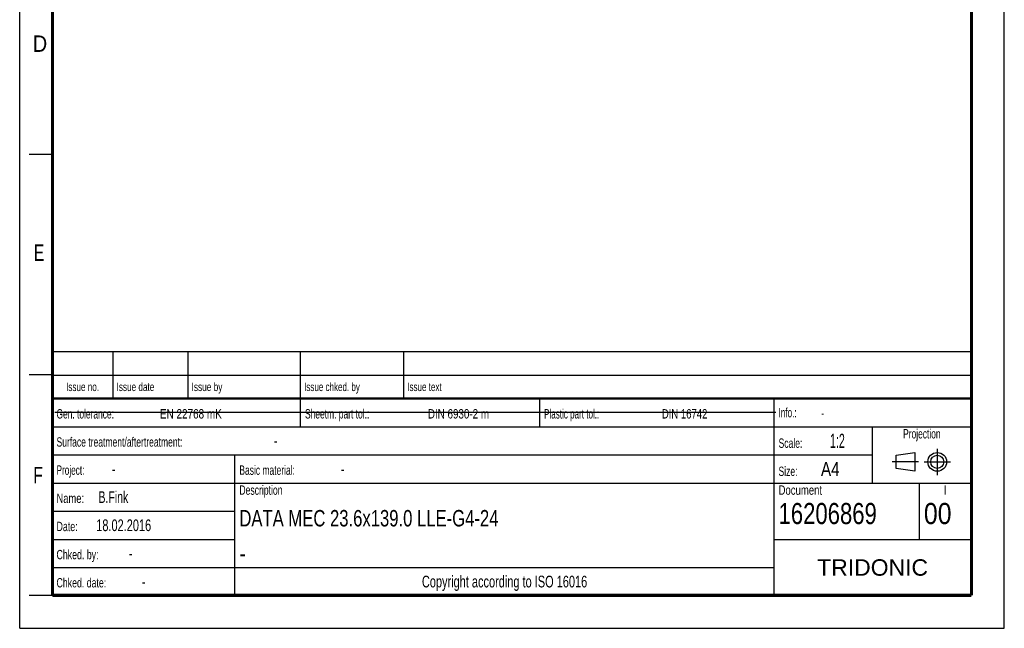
# Model space of a CAD drawing. Header units: millimetres. Extents: x 0 to 210, y 0 to 297.
# Tile 1 of 27: x 0 to 210, y 0 to 130. Entities that reach past the tile are written whole.
import ezdxf
from ezdxf.enums import TextEntityAlignment as Align

# ---------------------------------------------------------------- set-up
doc = ezdxf.new("R2010")
doc.units = ezdxf.units.MM
doc.header["$LTSCALE"] = 19.36
doc.linetypes.add('CENTER', pattern=[0.6, 0.375, -0.075, 0.075, -0.075])
doc.layers.get('0').update_dxf_attribs({"linetype": 'CONTINUOUS'})
doc.layers.add('DEFAULT_1', color=7, linetype='CENTER')
doc.layers.add('Z_NOTICE', color=7, linetype='CONTINUOUS')
doc.styles.get("Standard").update_dxf_attribs({"font": 'txt', "width": 0.7})
doc.styles.add('TEXTSTYLE_2', font='txt', dxfattribs={"width": 0.75})
doc.styles.add('TEXTSTYLE_5', font='arial.ttf')

# ---------------------------------------------------------------- blocks, each defined once
blk = doc.blocks.new('PROJEKTIONSMETHODE_BL0', base_point=(192.31, 35.47))
at = {"color": 2, "linetype": 'CONTINUOUS'}
for p, q in [((186.91, 36.87), (190.91, 37.47)), ((186.91, 34.07), (186.91, 36.87)), ((190.91, 37.47), (190.91, 33.47)), ((190.91, 33.47), (186.91, 34.07))]:
    blk.add_line(p, q, dxfattribs=at)
for radius in [2, 1.4]:
    blk.add_circle((195.71, 35.47), radius, dxfattribs=at)
at = {"layer": 'DEFAULT_1', "color": 2, "linetype": 'CENTER'}
for p, q in [((195.71, 38.27), (195.71, 32.67)), ((191.71, 35.47), (186.11, 35.47)), ((192.91, 35.47), (198.5, 35.47))]:
    blk.add_line(p, q, dxfattribs=at)

msp = doc.modelspace()

# ---------------------------------------------------------------- linework, layer by layer
at = {"color": 2, "linetype": 'CONTINUOUS'}
for p, q in [((0, 0), (0, 297)), ((210, 0), (210, 297)), ((7, 101), (2, 101)), ((6.91362, 48.96015), (6.91362, 58.96015)), ((6.91362, 58.96015), (202.91362, 58.96015)), ((19.91362, 48.96015), (19.91362, 58.96015)), ((35.91362, 48.96015), (35.91362, 58.96015)), ((59.91362, 48.96015), (59.91362, 58.96015)), ((81.91362, 48.96015), (81.91362, 58.96015)), ((202.91362, 48.96015), (202.91362, 58.96015)), ((7, 54), (2, 54)), ((6.91362, 53.96015), (202.91362, 53.96015)), ((6.91355, 6.96013), (6.91355, 48.96013)), ((6.91355, 48.96013), (202.91355, 48.96013)), ((6.91362, 48.96015), (202.91362, 48.96015)), ((59.91355, 42.96013), (59.91355, 48.96013)), ((110.91355, 42.96013), (110.91355, 48.96013)), ((160.91355, 6.96013), (160.91355, 48.96013)), ((202.91355, 6.96013), (202.91355, 48.96013)), ((6.91355, 42.96013), (202.91355, 42.96013)), ((181.91355, 30.96013), (181.91355, 42.96013)), ((6.91355, 36.96013), (181.91355, 36.96013)), ((45.91355, 6.96013), (45.91355, 36.96013)), ((6.91355, 30.96013), (202.91355, 30.96013)), ((191.91355, 18.96013), (191.91355, 30.96013)), ((6.91355, 24.96013), (45.91355, 24.96013)), ((6.91355, 18.96013), (45.91355, 18.96013)), ((160.91355, 18.96013), (202.91355, 18.96013)), ((6.91355, 12.96013), (160.91355, 12.96013)), ((7, 7), (2, 7)), ((6.91355, 6.96013), (202.91355, 6.96013)), ((0, 0), (210, 0))]:
    msp.add_line(p, q, dxfattribs=at)
at = {"color": 7, "linetype": 'CONTINUOUS'}
msp.add_line((7.46812, 46.04239), (161.26812, 46.04239), dxfattribs=at)
for points, const_width in [([(7, 7), (7, 290)], 0.7), ([(203, 7), (203, 290)], 0.7), ([(7, 49), (203, 49)], 0.5), ([(7, 7), (203, 7)], 0.7)]:
    msp.add_lwpolyline(points, dxfattribs=dict(at, const_width=const_width))

# ---------------------------------------------------------------- block references
at = {"color": 2, "linetype": 'CONTINUOUS'}
msp.add_blockref('PROJEKTIONSMETHODE_BL0', (192.30508, 35.46975), dxfattribs=at)

# ---------------------------------------------------------------- texts
at = {"color": 5, "linetype": 'CONTINUOUS', "style": 'TEXTSTYLE_2'}
for s, width, p in [('D', 0.904762, (2.80729, 122.85717)), ('E', 0.714286, (3.00245, 78.30247)), ('F', 0.714286, (2.92219, 30.89704))]:
    msp.add_text(s, height=3.5, dxfattribs=dict(at, width=width)).set_placement(p)
at = {"layer": 'Z_NOTICE', "color": 5, "linetype": 'CONTINUOUS', "style": 'TEXTSTYLE_2'}
for s, height, width, p in [('Issue date ', 1.8, 0.725108, (20.66362, 50.56015)), ('Issue by ', 1.8, 0.732804, (36.66362, 50.56015)), ('Issue chked. by', 1.8, 0.711111, (60.66362, 50.56015)), ('Issue text ', 1.8, 0.712121, (82.66362, 50.56015)), ('Gen. tolerance:', 2, 0.669841, (7.85105, 44.71013)), ('EN 22768 mK', 2, 0.792208, (29.91057, 44.71013)), ('Sheetm. part tol.:', 2, 0.67328, (60.85105, 44.71013)), ('DIN 6930-2 m', 2, 0.78373, (87.05343, 44.71013)), ('Plastic part tol.:', 2, 0.642857, (111.85105, 44.71013)), ('DIN 16742', 2, 0.759259, (136.95819, 44.71013)), ('Info.: ', 2, 0.64966, (161.85105, 44.96013)), ('Surface treatment/aftertreatment: ', 2, 0.681373, (7.85105, 38.71013)), ('Scale:  ', 2, 0.684524, (161.85105, 38.46013)), ('1:2', 3, 0.571429, (172.80343, 38.46013)), ('-', 2.5, 0.714286, (54.18438, 38.71013)), ('Project: ', 2, 0.656085, (7.85105, 32.71013)), ('-', 2.5, 0.714286, (19.66057, 32.71013)), ('Basic material: ', 2, 0.675595, (46.85105, 32.71013)), ('-', 2.5, 0.714286, (68.47009, 32.71013)), ('Size: ', 2, 0.678571, (161.85105, 32.46013)), (' A4', 3, 0.809524, (169.9939, 32.46013)), ('B.Fink', 2.5, 0.670635, (16.80343, 26.71013)), ('Description', 2, 0.688312, (46.85105, 28.46013)), ('Document', 2, 0.761905, (161.85105, 28.46013)), ('Name: ', 2, 0.746032, (7.85105, 26.71013)), ('16206869', 4.5, 0.782738, (161.85105, 22.21013)), ('00', 4.5, 0.880952, (192.85105, 22.21013)), ('18.02.2016', 2.5, 0.7, (16.32724, 20.71013)), ('Date: ', 2, 0.706349, (7.85105, 20.71013)), ('Chked. by: ', 2, 0.701299, (7.85105, 14.71013)), ('-', 2.5, 0.714286, (23.27962, 14.71013)), ('Chked. date: ', 2, 0.699634, (7.85105, 8.71013)), ('-', 2.5, 0.714286, (26.04152, 8.71013))]:
    msp.add_text(s, height=height, dxfattribs=dict(at, width=width)).set_placement(p)
for s, height, width, p in [('Issue no.', 1.8, 0.719577, (13.41362, 50.56015)), ('Projection', 2, 0.671429, (192.41355, 40.46013)), ('I', 2, 0.833333, (197.41355, 28.46013)), ('Copyright according to ISO 16016', 2.5, 0.700149, (103.41355, 8.71013))]:
    msp.add_text(s, height=height, dxfattribs=dict(at, width=width)).set_placement(p, align=Align.CENTER)
at = {"layer": 'Z_NOTICE', "color": 5, "linetype": 'CONTINUOUS', "width": 0.714286}
msp.add_text('-', height=1.8, dxfattribs=at).set_placement((170.94628, 44.96013))
at = {"layer": 'Z_NOTICE', "color": 7, "linetype": 'CONTINUOUS', "style": 'TEXTSTYLE_2'}
for s, width, p in [('DATA MEC 23.6x139.0 LLE-G4-24', 0.758621, (46.85105, 21.71013)), ('-', 0.904762, (46.85105, 14.21013))]:
    msp.add_text(s, height=3.5, dxfattribs=dict(at, width=width)).set_placement(p)
at = {"layer": 'Z_NOTICE', "color": 5, "linetype": 'CONTINUOUS', "style": 'TEXTSTYLE_5'}
msp.add_text('TRIDONIC', height=3.5, dxfattribs=at).set_placement((181.91355, 11.21013), align=Align.CENTER)

doc.saveas('drawing.dxf')
